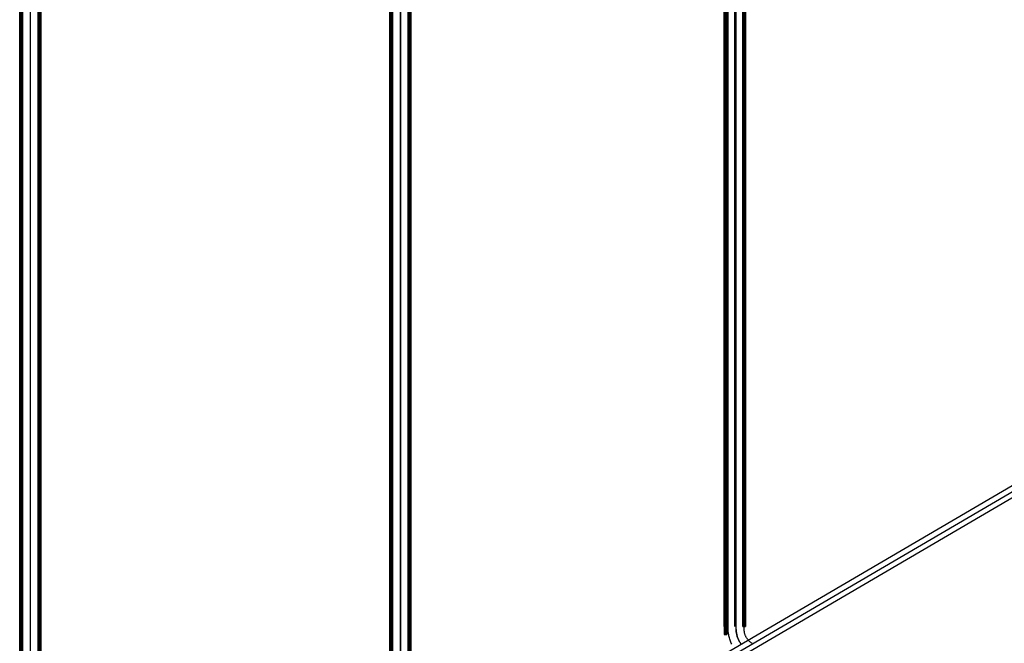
# Model space of a CAD drawing. Header units: millimetres. Extents: x -356 to 356, y -410 to 410.
# Tile 7 of 126: x -356 to -171, y -128 to -11. Entities that reach past the tile are written whole.
import ezdxf

# ---------------------------------------------------------------- set-up
doc = ezdxf.new("R2010")
doc.units = ezdxf.units.MM
doc.header["$MEASUREMENT"] = 0
doc.layers.add('1', color=7, linetype='Continuous')

msp = doc.modelspace()

# ---------------------------------------------------------------- linework, layer by layer
at = {"layer": '1', "color": 252}
for points in [[(-355.5000000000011, -201.783919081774), (-355.5000000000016, 201.783919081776)], [(-354.0000000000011, -201.783919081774), (-354.0000000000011, 201.783919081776)], [(-354.000000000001, -201.783919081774), (-354.000000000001, 201.783919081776)], [(-352.500000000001, -201.783919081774), (-352.5000000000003, 201.783919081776)], [(-356, 201.572221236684), (-356, -202.427778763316)], [(-356, 201.572221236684), (-356, -202.427778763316)], [(-356, -200.927778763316), (-356, 200.072221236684)], [(-355.75, -202.427778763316), (-355.75, 201.572221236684)], [(-355.5, -202.427778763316), (-355.5, 201.572221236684)], [(-355.5, 201.572221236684), (-355.5, -202.427778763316)], [(-355.5, -200.927778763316), (-355.5, 200.072221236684)], [(-354, -200.927778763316), (-354, 200.072221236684)], [(-354, -200.927778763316), (-354, 200.072221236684)], [(-352.5, -200.927778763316), (-352.5, 200.072221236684)], [(-352.5, 200.072221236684), (-352.5, -200.927778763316)], [(-352.5, -200.927778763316), (-352.5, 200.072221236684)], [(-352.25, -200.927778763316), (-352.25, 200.072221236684)], [(-352, 200.072221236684), (-352, -200.927778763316)], [(-352, 200.072221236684), (-352, -200.927778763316)], [(-352, -200.927778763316), (-352, 200.072221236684)], [(-286.499999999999, 162.241924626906), (-286.499999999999, -160.758075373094)], [(-286.499999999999, 162.241924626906), (-286.499999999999, -160.758075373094)], [(-286.249999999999, -160.758075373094), (-286.249999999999, 162.241924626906)], [(-285.999999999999, -160.758075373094), (-285.999999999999, 162.241924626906)], [(-285.999999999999, 162.241924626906), (-285.999999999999, -160.758075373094)], [(-286.0000000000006, 161.658075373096), (-286.0000000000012, -161.658075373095)], [(-284.500000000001, 161.658075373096), (-284.500000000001, -161.658075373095)], [(-284.500000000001, 161.658075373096), (-284.500000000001, -161.658075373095)], [(-283.0000000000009, 161.658075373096), (-283.0000000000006, -161.658075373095)], [(-286.499999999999, -159.258075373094), (-286.499999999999, 160.741924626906)], [(-285.999999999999, -159.258075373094), (-285.999999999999, 160.741924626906)], [(-284.499999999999, -159.258075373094), (-284.499999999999, 160.741924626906)], [(-284.499999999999, -159.258075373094), (-284.499999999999, 160.741924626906)], [(-282.999999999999, -159.258075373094), (-282.999999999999, 160.741924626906)], [(-282.999999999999, 160.741924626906), (-282.999999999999, -159.258075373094)], [(-282.999999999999, -159.258075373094), (-282.999999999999, 160.741924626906)], [(-282.749999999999, -159.258075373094), (-282.749999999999, 160.741924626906)], [(-282.499999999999, 160.741924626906), (-282.499999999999, -159.258075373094)], [(-282.499999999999, 160.741924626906), (-282.499999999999, -159.258075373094)], [(-282.499999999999, -159.258075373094), (-282.499999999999, 160.741924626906)], [(-223.675248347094, 124.751068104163), (-223.675248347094, -126.248931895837)], [(-223.675248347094, 124.751068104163), (-223.675248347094, -126.248931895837)], [(-223.425248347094, -126.248931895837), (-223.425248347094, 124.751068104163)], [(-223.175248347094, -126.248931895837), (-223.175248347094, 124.751068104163)], [(-223.175248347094, 124.751068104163), (-223.175248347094, -126.248931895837)], [(-222.9123758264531, -125.308487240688), (-222.9123758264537, 125.26152958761)], [(-221.4123758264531, -125.308487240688), (-221.4123758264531, 125.26152958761)], [(-221.4123758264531, -125.308487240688), (-221.4123758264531, 125.26152958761)], [(-219.912375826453, -125.308487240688), (-219.9123758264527, 125.26152958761)], [(-223.675248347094, -124.748931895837), (-223.675248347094, 123.251068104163)], [(-223.175248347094, -124.748931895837), (-223.175248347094, 123.251068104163)], [(-221.675248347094, -124.748931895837), (-221.675248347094, 123.251068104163)], [(-221.675248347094, -124.748931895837), (-221.675248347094, 123.251068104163)], [(-220.175248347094, -124.748931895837), (-220.175248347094, 123.251068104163)], [(-220.175248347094, 123.251068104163), (-220.175248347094, -124.748931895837)], [(-220.175248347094, -124.748931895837), (-220.175248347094, 123.251068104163)], [(-219.925248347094, -124.748931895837), (-219.925248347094, 123.251068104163)], [(-219.675248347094, 123.251068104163), (-219.675248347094, -124.748931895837)], [(-219.675248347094, 123.251068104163), (-219.675248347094, -124.748931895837)], [(-219.675248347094, -124.748931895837), (-219.675248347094, 123.251068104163)], [(-223.675248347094, -124.748931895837), (-223.175248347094, -124.748931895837)], [(-223.675248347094, -125.498931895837), (-223.175248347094, -125.498931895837)], [(-222.2538065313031, -128.0414559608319), (-222.343062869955, -127.8594945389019), (-222.4261226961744, -127.674622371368), (-222.502891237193, -127.4870504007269), (-222.5732808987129, -127.2969926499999), (-222.6372113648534, -127.1046659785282), (-222.6946096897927, -126.910289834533), (-222.745410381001, -126.7140860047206), (-222.789555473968, -126.51627836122), (-222.8269945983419, -126.3170926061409), (-222.8576850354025, -126.1167560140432), (-222.8815917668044, -125.9154971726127), (-222.8986875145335, -125.7135457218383), (-222.9089527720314, -125.5111320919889), (-222.9123758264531, -125.3084872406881)], [(-220.5168807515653, -128.0024702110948), (-220.6058113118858, -127.8791942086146), (-220.6905275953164, -127.7529849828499), (-220.770932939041, -127.6239865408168), (-220.8469355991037, -127.4923460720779), (-220.9184488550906, -127.3582137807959), (-220.9853911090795, -127.2217427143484), (-221.0476859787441, -127.0830885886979), (-221.1052623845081, -126.9424096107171), (-221.1580546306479, -126.7998662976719), (-221.2060024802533, -126.6556212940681), (-221.2490512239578, -126.5098391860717), (-221.287151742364, -126.3626863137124), (-221.3202605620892, -126.214330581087), (-221.3483399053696, -126.0649412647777), (-221.3713577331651, -125.9146888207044), (-221.3892877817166, -125.7637446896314), (-221.4021095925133, -125.6122811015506), (-221.4098085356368, -125.4604708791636), (-221.412375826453, -125.308487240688)], [(-220.5168807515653, -128.0024702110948), (-220.6058113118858, -127.8791942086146), (-220.6905275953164, -127.7529849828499), (-220.770932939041, -127.6239865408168), (-220.8469355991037, -127.4923460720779), (-220.9184488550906, -127.3582137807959), (-220.9853911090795, -127.2217427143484), (-221.0476859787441, -127.0830885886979), (-221.1052623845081, -126.9424096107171), (-221.1580546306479, -126.7998662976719), (-221.2060024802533, -126.6556212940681), (-221.2490512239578, -126.5098391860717), (-221.287151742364, -126.3626863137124), (-221.3202605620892, -126.214330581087), (-221.3483399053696, -126.0649412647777), (-221.3713577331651, -125.9146888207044), (-221.3892877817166, -125.7637446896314), (-221.4021095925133, -125.6122811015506), (-221.4098085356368, -125.4604708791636), (-221.412375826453, -125.308487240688)], [(-220.175248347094, -124.748931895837), (-219.675248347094, -124.748931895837)], [(-220.175248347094, -124.748931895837), (-219.675248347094, -124.748931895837)], [(-218.412375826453, -127.9065634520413), (-218.4992678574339, -127.8544200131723), (-218.5843492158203, -127.7993716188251), (-218.6675228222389, -127.7414810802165), (-218.748693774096, -127.6808144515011), (-218.827769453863, -127.6174409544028), (-218.9046596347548, -127.5514328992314), (-218.9792765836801, -127.4828656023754), (-219.0515351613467, -127.4118173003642), (-219.1213529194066, -127.3383690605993), (-219.1886501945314, -127.2626046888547), (-219.2533501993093, -127.1846106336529), (-219.3153791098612, -127.1044758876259), (-219.3746661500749, -127.0222918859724), (-219.4311436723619, -126.9381524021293), (-219.484747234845, -126.8521534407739), (-219.5354156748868, -126.7643931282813), (-219.5830911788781, -126.6749716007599), (-219.627719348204, -126.5839908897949), (-219.6692492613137, -126.491554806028), (-219.707633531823, -126.3977688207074), (-219.742828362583, -126.3027399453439), (-219.7747935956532, -126.2065766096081), (-219.8034927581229, -126.1093885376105), (-219.828893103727, -126.0112866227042), (-219.8509656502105, -125.912382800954), (-219.8696852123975, -125.8127899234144), (-219.8850304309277, -125.7126216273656), (-219.8969837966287, -125.6119922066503), (-219.9055316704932, -125.5110164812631), (-219.9106642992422, -125.4098096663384), (-219.912375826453, -125.308487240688)], [(-223.675248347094, -126.248931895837), (-223.175248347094, -126.248931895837)], [(-223.675248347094, -126.248931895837), (-223.175248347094, -126.248931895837)], [(-223.175248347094, -126.248931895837), (-223.675248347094, -126.248931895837)]]:
    msp.add_lwpolyline(points, dxfattribs=at)
at = {"layer": '1', "color": 252, "extrusion": (-0.1167073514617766, -0.06831030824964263, 0.9908143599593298)}
msp.add_lwpolyline([(-0.8714455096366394, -455.3334507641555), (-0.8714455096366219, -73.75871868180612)], dxfattribs=at)
at = {"layer": '1', "color": 252, "extrusion": (-0.1167073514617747, -0.06831030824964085, 0.99081435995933)}
msp.add_lwpolyline([(0.1285544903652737, -455.3334507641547), (0.1285544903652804, -73.75871868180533)], dxfattribs=at)
at = {"layer": '1', "color": 252, "extrusion": (-0.1167073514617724, -0.06831030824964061, 0.9908143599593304)}
msp.add_lwpolyline([(0.1285544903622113, -455.333450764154), (0.1285544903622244, -73.75871868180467)], dxfattribs=at)
at = {"layer": '1', "color": 252, "extrusion": (-0.1167073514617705, -0.0683103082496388, 0.9908143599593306)}
msp.add_lwpolyline([(1.128554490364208, -455.3334507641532), (1.128554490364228, -73.75871868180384)], dxfattribs=at)
at = {"layer": '1', "color": 252, "extrusion": (0.3058693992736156, 0.1765937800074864, 0.935552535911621)}
msp.add_lwpolyline([(-1.327017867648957, 15.62981141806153), (-1.327017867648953, 86.41373143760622)], dxfattribs=at)
at = {"layer": '1', "color": 252, "extrusion": (0.3058693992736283, 0.1765937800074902, 0.9355525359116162)}
msp.add_lwpolyline([(-2.327017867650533, 15.62981141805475), (-2.327017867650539, 86.41373143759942)], dxfattribs=at)
at = {"layer": '1', "color": 252, "extrusion": (0.3058693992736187, 0.1765937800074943, 0.9355525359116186)}
msp.add_lwpolyline([(-2.327017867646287, 15.62981141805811), (-2.327017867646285, 86.41373143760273)], dxfattribs=at)
at = {"layer": '1', "color": 252, "extrusion": (0.3058693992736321, 0.1765937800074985, 0.9355525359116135)}
msp.add_lwpolyline([(-3.327017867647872, 15.62981141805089), (-3.327017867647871, 86.41373143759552)], dxfattribs=at)
at = {"layer": '1', "color": 252, "extrusion": (0.8551069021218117, 0.5005050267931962, 0.1352290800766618)}
msp.add_lwpolyline([(0.871445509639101, -322.9925698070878), (0.8708430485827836, -322.9578630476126), (0.8690363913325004, -322.9231981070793), (0.8660277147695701, -322.8886167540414), (0.8618206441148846, -322.8541606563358), (0.8564202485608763, -322.8198713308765), (0.8498330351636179, -322.7857900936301), (0.8420669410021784, -322.7519580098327), (0.8331313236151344, -322.7184158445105), (0.8230369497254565, -322.68520401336), (0.8117959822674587, -322.652362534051), (0.7994219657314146, -322.6199309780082), (0.7859298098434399, -322.5879484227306), (0.7713357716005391, -322.5564534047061), (0.755657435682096, -322.5254838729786), (0.7389136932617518, -322.4950771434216), (0.721124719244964, -322.4652698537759), (0.7023119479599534, -322.4360979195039), (0.6824980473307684, -322.4075964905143), (0.661706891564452, -322.379799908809), (0.6399635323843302, -322.3527416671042), (0.6172941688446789, -322.3264543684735), (0.5937261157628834, -322.3009696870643), (0.5692877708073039, -322.2763183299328), (0.5440085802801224, -322.2525300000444), (0.5179190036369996, -322.2296333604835), (0.4910504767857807, -322.2076559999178), (0.4634353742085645, -322.1866243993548), (0.4351069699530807, -322.1665639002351), (0.4060993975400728, -322.1474986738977), (0.3764476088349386, -322.1294516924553), (0.346187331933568, -322.1124447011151), (0.3153550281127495, -322.096498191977), (0.2839878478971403, -322.0816313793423), (0.2521235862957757, -322.0678621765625), (0.2198006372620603, -322.0552071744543), (0.1870579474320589, -322.0436816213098), (0.1539349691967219, -322.0332994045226), (0.1204716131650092, -322.0240730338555), (0.0867082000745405, -322.0160136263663), (0.0526854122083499, -322.0091308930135), (0.018444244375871, -322.0034331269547), (-0.0159740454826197, -321.9989271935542), (-0.0505279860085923, -321.9956185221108), (-0.0851759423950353, -321.9935110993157), (-0.119876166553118, -321.9926074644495), (-0.1545868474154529, -321.9929087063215), (-0.18926616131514, -321.9944144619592), (-0.223872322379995, -321.9971229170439), (-0.2583636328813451, -322.0010308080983), (-0.2926985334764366, -322.0061334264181), (-0.326835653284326, -322.0124246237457), (-0.3607338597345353, -322.0198968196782), (-0.3943523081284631, -322.0285410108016), (-0.4276504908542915, -322.0383467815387), (-0.4605882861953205, -322.0493023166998), (-0.4931260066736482, -322.0613944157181), (-0.5252244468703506, -322.0746085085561), (-0.5568449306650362, -322.0889286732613), (-0.5879493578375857, -322.1043376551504), (-0.6185002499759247, -322.1208168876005), (-0.6484607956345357, -322.13834651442), (-0.677794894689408, -322.1569054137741), (-0.7064672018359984, -322.1764712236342), (-0.7344431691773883, -322.1970203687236), (-0.7616890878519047, -322.2185280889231), (-0.7881721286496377, -322.2409684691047), (-0.8138603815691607, -322.2643144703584), (-0.8387228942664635, -322.2885379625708), (-0.8627297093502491, -322.3136097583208), (-0.8858519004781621, -322.3394996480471), (-0.9080616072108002, -322.3661764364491), (-0.9293320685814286, -322.3936079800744), (-0.9496376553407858, -322.4217612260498), (-0.9689539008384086, -322.4506022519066), (-0.9872575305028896, -322.4800963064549), (-1.004526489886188, -322.5102078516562), (-1.020739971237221, -322.5409006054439), (-1.035878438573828, -322.5721375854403), (-1.049923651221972, -322.6038811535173), (-1.062858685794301, -322.636093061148), (-1.074667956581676, -322.6687344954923), (-1.085337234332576, -322.7017661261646), (-1.094853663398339, -322.7351481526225), (-1.103205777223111, -322.768840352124), (-1.110383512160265, -322.802802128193), (-1.116378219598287, -322.8369925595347), (-1.121182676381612, -322.8713704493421), (-1.124791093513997, -322.9058943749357), (-1.127199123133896, -322.940522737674), (-1.128403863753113, -322.9752138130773), (-1.128403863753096, -323.0099258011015), (-1.127199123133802, -323.0446168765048), (-1.124791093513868, -323.0792452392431), (-1.121182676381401, -323.1137691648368), (-1.116378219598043, -323.1481470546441), (-1.110383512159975, -323.1823374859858), (-1.103205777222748, -323.2162992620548), (-1.094853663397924, -323.2499914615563), (-1.085337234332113, -323.2833734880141), (-1.074667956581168, -323.3164051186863), (-1.062858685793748, -323.3490465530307), (-1.049923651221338, -323.3812584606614), (-1.03587843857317, -323.4130020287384), (-1.020739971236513, -323.4442390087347), (-1.004526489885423, -323.4749317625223), (-0.9872575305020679, -323.5050433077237), (-0.9689539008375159, -323.5345373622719), (-0.9496376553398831, -323.5633783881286), (-0.9293320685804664, -323.5915316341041), (-0.9080616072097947, -323.6189631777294), (-0.8858519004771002, -323.6456399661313), (-0.8627297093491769, -323.6715298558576), (-0.8387228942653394, -323.6966016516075), (-0.8138603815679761, -323.7208251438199), (-0.7881721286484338, -323.7441711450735), (-0.7616890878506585, -323.7666115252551), (-0.7344431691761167, -323.7881192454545), (-0.7064672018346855, -323.8086683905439), (-0.6777948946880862, -323.828234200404), (-0.6484607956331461, -323.8467930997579), (-0.6185002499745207, -323.8643227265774), (-0.5879493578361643, -323.8808019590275), (-0.5568449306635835, -323.8962109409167), (-0.5252244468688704, -323.9105311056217), (-0.493126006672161, -323.9237451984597), (-0.4605882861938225, -323.935837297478), (-0.4276504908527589, -323.9467928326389), (-0.3943523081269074, -323.9565986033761), (-0.3607338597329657, -323.9652427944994), (-0.3268356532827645, -323.9727149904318), (-0.2926985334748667, -323.9790061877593), (-0.2583636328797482, -323.9841088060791), (-0.2238723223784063, -323.9880166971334), (-0.1892661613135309, -323.9907251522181), (-0.1545868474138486, -323.9922309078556), (-0.119876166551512, -323.9925321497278), (-0.0851759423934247, -323.9916285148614), (-0.0505279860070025, -323.9895210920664), (-0.0159740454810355, -323.9862124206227), (0.0184442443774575, -323.9817064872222), (0.0526854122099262, -323.9760087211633), (0.0867082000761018, -323.9691259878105), (0.1204716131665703, -323.9610665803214), (0.1539349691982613, -323.9518402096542), (0.1870579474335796, -323.941457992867), (0.2198006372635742, -323.9299324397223), (0.2521235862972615, -323.9172774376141), (0.2839878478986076, -323.9035082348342), (0.3153550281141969, -323.8886414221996), (0.3461873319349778, -323.8726949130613), (0.3764476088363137, -323.855687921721), (0.4060993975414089, -323.8376409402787), (0.4351069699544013, -323.8185757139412), (0.4634353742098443, -323.7985152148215), (0.4910504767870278, -323.7774836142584), (0.5179190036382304, -323.7555062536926), (0.5440085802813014, -323.7326096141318), (0.5692877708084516, -323.7088212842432), (0.5937261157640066, -323.6841699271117), (0.6172941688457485, -323.6586852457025), (0.6399635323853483, -323.6323979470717), (0.661706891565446, -323.6053397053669), (0.6824980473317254, -323.5775431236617), (0.7023119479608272, -323.5490416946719), (0.721124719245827, -323.5198697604), (0.7389136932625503, -323.4900624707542), (0.7556574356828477, -323.4596557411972), (0.7713357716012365, -323.4286862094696), (0.7859298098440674, -323.3971911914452), (0.7994219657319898, -323.3652086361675), (0.8117959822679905, -323.3327770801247), (0.8230369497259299, -323.2999356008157), (0.8331313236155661, -323.2667237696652), (0.8420669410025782, -323.2331816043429), (0.8498330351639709, -323.1993495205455), (0.8564202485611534, -323.1652682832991), (0.8618206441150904, -323.1309789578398), (0.8660277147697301, -323.0965228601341), (0.8690363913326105, -323.0619415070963), (0.8708430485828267, -323.027276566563), (0.871445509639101, -322.9925698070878)], dxfattribs=at)
at = {"layer": '1', "color": 252, "extrusion": (0.8102122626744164, 0.4677762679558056, -0.353187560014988)}
msp.add_lwpolyline([(-3.327017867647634, -492.2441415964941), (-3.326415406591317, -492.2094348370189), (-3.324608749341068, -492.1747698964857), (-3.321600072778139, -492.1401885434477), (-3.317393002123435, -492.1057324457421), (-3.311992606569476, -492.0714431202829), (-3.305405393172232, -492.0373618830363), (-3.297639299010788, -492.003529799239), (-3.288703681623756, -491.9699876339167), (-3.278609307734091, -491.9367758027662), (-3.26736834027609, -491.9039343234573), (-3.254994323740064, -491.8715027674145), (-3.241502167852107, -491.8395202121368), (-3.226908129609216, -491.8080251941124), (-3.211229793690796, -491.7770556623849), (-3.19448605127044, -491.7466489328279), (-3.176697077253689, -491.7168416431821), (-3.15788430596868, -491.6876697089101), (-3.138070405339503, -491.6591682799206), (-3.1172792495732, -491.6313716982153), (-3.095535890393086, -491.6043134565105), (-3.07286652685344, -491.5780261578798), (-3.049298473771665, -491.5525414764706), (-3.024860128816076, -491.5278901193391), (-2.999580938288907, -491.5041017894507), (-2.973491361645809, -491.4812051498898), (-2.946622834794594, -491.459227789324), (-2.919007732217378, -491.438196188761), (-2.890679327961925, -491.4181356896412), (-2.861671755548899, -491.3990704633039), (-2.832019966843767, -491.3810234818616), (-2.801759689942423, -491.3640164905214), (-2.770927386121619, -491.3480699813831), (-2.739560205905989, -491.3332031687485), (-2.707695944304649, -491.3194339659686), (-2.675372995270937, -491.3067789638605), (-2.642630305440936, -491.2952534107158), (-2.609507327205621, -491.2848711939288), (-2.576043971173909, -491.2756448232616), (-2.54228055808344, -491.2675854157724), (-2.508257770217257, -491.2607026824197), (-2.474016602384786, -491.2550049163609), (-2.439598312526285, -491.2504989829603), (-2.405044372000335, -491.2471903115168), (-2.370396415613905, -491.2450828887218), (-2.335696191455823, -491.2441792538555), (-2.300985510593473, -491.2444804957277), (-2.266306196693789, -491.2459862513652), (-2.23170003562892, -491.24869470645), (-2.197208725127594, -491.2526025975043), (-2.16287382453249, -491.2577052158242), (-2.128736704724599, -491.2639964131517), (-2.094838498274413, -491.2714686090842), (-2.061220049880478, -491.2801128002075), (-2.027921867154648, -491.2899185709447), (-1.994984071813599, -491.3008741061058), (-1.962446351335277, -491.312966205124), (-1.930347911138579, -491.326180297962), (-1.898727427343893, -491.3405004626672), (-1.86762300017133, -491.3559094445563), (-1.837072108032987, -491.3723886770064), (-1.807111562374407, -491.389918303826), (-1.777777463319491, -491.4084772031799), (-1.749105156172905, -491.4280430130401), (-1.721129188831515, -491.4485921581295), (-1.693883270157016, -491.4700998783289), (-1.667400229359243, -491.4925402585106), (-1.641711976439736, -491.5158862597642), (-1.616849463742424, -491.5401097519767), (-1.592842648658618, -491.5651815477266), (-1.569720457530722, -491.5910714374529), (-1.547510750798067, -491.6177482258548), (-1.526240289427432, -491.6451797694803), (-1.505934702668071, -491.6733330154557), (-1.486618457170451, -491.7021740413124), (-1.468314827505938, -491.7316680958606), (-1.451045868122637, -491.7617796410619), (-1.434832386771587, -491.7924723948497), (-1.419693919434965, -491.823709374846), (-1.405648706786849, -491.855452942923), (-1.392713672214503, -491.8876648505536), (-1.380904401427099, -491.9203062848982), (-1.370235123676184, -491.9533379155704), (-1.360718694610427, -491.9867199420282), (-1.352366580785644, -492.0204121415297), (-1.345188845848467, -492.0543739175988), (-1.339194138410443, -492.0885643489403), (-1.334389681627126, -492.1229422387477), (-1.330781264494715, -492.1574661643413), (-1.328373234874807, -492.1920945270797), (-1.327168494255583, -492.2267856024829), (-1.327168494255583, -492.2614975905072), (-1.328373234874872, -492.2961886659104), (-1.33078126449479, -492.3308170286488), (-1.334389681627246, -492.3653409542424), (-1.339194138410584, -492.3997188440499), (-1.345188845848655, -492.4339092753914), (-1.35236658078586, -492.4678710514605), (-1.360718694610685, -492.501563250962), (-1.370235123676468, -492.5349452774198), (-1.380904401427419, -492.567976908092), (-1.392713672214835, -492.6006183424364), (-1.405648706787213, -492.6328302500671), (-1.419693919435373, -492.664573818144), (-1.434832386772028, -492.6958107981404), (-1.45104586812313, -492.7265035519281), (-1.468314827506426, -492.7566150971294), (-1.48661845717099, -492.7861091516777), (-1.50593470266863, -492.8149501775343), (-1.526240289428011, -492.8431034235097), (-1.547510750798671, -492.8705349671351), (-1.569720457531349, -492.8972117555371), (-1.59284264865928, -492.9231016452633), (-1.616849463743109, -492.9481734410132), (-1.641711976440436, -492.9723969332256), (-1.667400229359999, -492.9957429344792), (-1.693883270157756, -493.0181833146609), (-1.721129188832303, -493.0396910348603), (-1.749105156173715, -493.0602401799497), (-1.777777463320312, -493.0798059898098), (-1.807111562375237, -493.0983648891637), (-1.837072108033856, -493.1158945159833), (-1.867623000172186, -493.1323737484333), (-1.898727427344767, -493.1477827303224), (-1.930347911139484, -493.1621028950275), (-1.962446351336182, -493.1753169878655), (-1.99498407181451, -493.1874090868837), (-2.027921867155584, -493.1983646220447), (-2.06122004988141, -493.2081703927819), (-2.094838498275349, -493.2168145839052), (-2.128736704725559, -493.2242867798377), (-2.16287382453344, -493.2305779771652), (-2.197208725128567, -493.235680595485), (-2.231700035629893, -493.2395884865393), (-2.266306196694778, -493.242296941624), (-2.300985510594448, -493.2438026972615), (-2.335696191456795, -493.2441039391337), (-2.370396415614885, -493.2432003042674), (-2.405044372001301, -493.2410928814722), (-2.439598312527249, -493.2377842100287), (-2.474016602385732, -493.2332782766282), (-2.508257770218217, -493.2275805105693), (-2.542280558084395, -493.2206977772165), (-2.576043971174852, -493.2126383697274), (-2.609507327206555, -493.2034119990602), (-2.642630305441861, -493.193029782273), (-2.675372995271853, -493.1815042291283), (-2.707695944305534, -493.1688492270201), (-2.739560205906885, -493.1550800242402), (-2.770927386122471, -493.1402132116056), (-2.801759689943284, -493.1242667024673), (-2.832019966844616, -493.1072597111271), (-2.861671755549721, -493.0892127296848), (-2.890679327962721, -493.0701475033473), (-2.91900773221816, -493.0500870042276), (-2.946622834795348, -493.0290554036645), (-2.973491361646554, -493.0070780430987), (-2.999580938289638, -492.9841814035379), (-3.024860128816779, -492.9603930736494), (-3.049298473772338, -492.9357417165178), (-3.072866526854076, -492.9102570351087), (-3.095535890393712, -492.8839697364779), (-3.117279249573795, -492.8569114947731), (-3.138070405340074, -492.8291149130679), (-3.157884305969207, -492.8006134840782), (-3.17669707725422, -492.7714415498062), (-3.194486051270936, -492.7416342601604), (-3.211229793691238, -492.7112275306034), (-3.226908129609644, -492.6802579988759), (-3.241502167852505, -492.6487629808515), (-3.254994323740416, -492.6167804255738), (-3.267368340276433, -492.5843488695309), (-3.278609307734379, -492.551507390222), (-3.28870368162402, -492.5182955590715), (-3.297639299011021, -492.4847533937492), (-3.305405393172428, -492.4509213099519), (-3.311992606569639, -492.4168400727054), (-3.317393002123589, -492.3825507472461), (-3.321600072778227, -492.3480946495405), (-3.324608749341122, -492.3135132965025), (-3.326415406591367, -492.2788483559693), (-3.327017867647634, -492.2441415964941)], dxfattribs=at)
at = {"layer": '1', "color": 252, "extrusion": (1, 0, 0)}
for points in [[(-126.248931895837, -431.5), (-124.748931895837, -430)], [(-124.748931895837, -430), (-126.248931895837, -431.5)], [(-126.248931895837, -431.5), (-124.748931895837, -430)], [(-124.748931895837, -428), (-124.748931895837, -428.5)], [(-124.748931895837, -430), (-124.748931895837, -435)], [(-124.748931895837, -435), (-124.748931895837, -430)], [(-126.248931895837, -503.5), (-126.248931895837, -431.5)], [(-126.248931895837, -503.5), (-126.248931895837, -431.5)], [(-126.248931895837, -431.5), (-126.248931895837, -503.5)]]:
    msp.add_lwpolyline(points, dxfattribs=at)
at = {"layer": '1', "color": 252, "extrusion": (0, 1, 0)}
for points in [[(219.675248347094, -430), (219.6757410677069, -429.9556081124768), (219.6772367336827, -429.9108395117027), (219.6797609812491, -429.8657235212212), (219.6833385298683, -429.8202911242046), (219.6879930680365, -429.7745749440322), (219.6937471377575, -429.728609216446), (219.700622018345, -429.6824297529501), (219.7086376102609, -429.6360738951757), (219.7178123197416, -429.5895804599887), (219.7281629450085, -429.5429896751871), (219.7397045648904, -429.4963431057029), (219.7524504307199, -429.4496835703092), (219.7664118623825, -429.4030550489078), (219.7815981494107, -429.3565025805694), (219.7980164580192, -429.3100721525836), (219.8156717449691, -429.2638105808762), (219.83456667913, -429.2177653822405), (219.8547015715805, -429.1719846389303), (219.8760743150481, -429.1265168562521), (219.8986803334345, -429.081410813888), (219.9225125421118, -429.0367154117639), (219.9475613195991, -428.9924795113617), (219.9738144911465, -428.9487517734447), (220.0012573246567, -428.9055804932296), (220.0298725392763, -428.8630134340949), (220.059640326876, -428.8210976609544), (220.0905383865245, -428.7798793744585), (220.1225419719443, -428.7394037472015), (220.1556239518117, -428.6997147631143), (220.1897548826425, -428.6608550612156), (220.2249030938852, -428.6228657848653), (220.2610347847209, -428.5857864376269), (220.2981141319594, -428.5496547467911), (220.3361034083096, -428.5145065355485), (220.3749631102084, -428.4803756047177), (220.4146520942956, -428.4472936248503), (220.4551277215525, -428.4152900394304), (220.4963460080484, -428.3843919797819), (220.538261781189, -428.3546241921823), (220.5808288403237, -428.3260089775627), (220.6240001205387, -428.2985661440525), (220.6677278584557, -428.2723129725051), (220.7119637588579, -428.2472641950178), (220.756659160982, -428.2234319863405), (220.8017652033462, -428.2008259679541), (220.8472329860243, -428.1794532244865), (220.8930137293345, -428.1593183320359), (220.9390589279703, -428.1404233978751), (220.9853204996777, -428.1227681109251), (221.0317509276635, -428.1063498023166), (221.0783033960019, -428.0911635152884), (221.1249319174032, -428.0772020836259), (221.1715914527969, -428.0644562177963), (221.2182380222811, -428.0529145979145), (221.2648288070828, -428.0425639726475), (221.3113222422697, -428.0333892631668), (221.3576781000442, -428.025373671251), (221.40385756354, -428.0184987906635), (221.4498232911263, -428.0127447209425), (221.4955394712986, -428.0080901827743), (221.5409718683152, -428.004512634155), (221.5860878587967, -428.0019883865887), (221.6308564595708, -428.0004927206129), (221.675248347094, -428), (221.7196402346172, -428.0004927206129), (221.7644088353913, -428.0019883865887), (221.8095248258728, -428.004512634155), (221.8549572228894, -428.0080901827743), (221.9006734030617, -428.0127447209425), (221.946639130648, -428.0184987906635), (221.9928185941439, -428.025373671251), (222.0391744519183, -428.0333892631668), (222.0856678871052, -428.0425639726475), (222.1322586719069, -428.0529145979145), (222.178905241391, -428.0644562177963), (222.2255647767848, -428.0772020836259), (222.2721932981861, -428.0911635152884), (222.3187457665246, -428.1063498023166), (222.3651761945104, -428.1227681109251), (222.4114377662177, -428.1404233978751), (222.4574829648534, -428.1593183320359), (222.5032637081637, -428.1794532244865), (222.5487314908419, -428.2008259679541), (222.5938375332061, -428.2234319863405), (222.6385329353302, -428.2472641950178), (222.6827688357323, -428.2723129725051), (222.7264965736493, -428.2985661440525), (222.7696678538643, -428.3260089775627), (222.812234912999, -428.3546241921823), (222.8541506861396, -428.3843919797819), (222.8953689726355, -428.4152900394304), (222.9358445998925, -428.4472936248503), (222.9755335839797, -428.4803756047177), (223.0143932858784, -428.5145065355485), (223.0523825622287, -428.5496547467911), (223.0894619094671, -428.5857864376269), (223.1255936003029, -428.6228657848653), (223.1607418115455, -428.6608550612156), (223.1948727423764, -428.6997147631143), (223.2279547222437, -428.7394037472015), (223.2599583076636, -428.7798793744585), (223.290856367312, -428.8210976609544), (223.3206241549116, -428.8630134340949), (223.3492393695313, -428.9055804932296), (223.3766822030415, -428.9487517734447), (223.4029353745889, -428.9924795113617), (223.4279841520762, -429.0367154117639), (223.4518163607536, -429.081410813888), (223.4744223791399, -429.1265168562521), (223.4957951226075, -429.1719846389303), (223.515930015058, -429.2177653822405), (223.5348249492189, -429.2638105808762), (223.5524802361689, -429.3100721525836), (223.5688985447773, -429.3565025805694), (223.5840848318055, -429.4030550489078), (223.5980462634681, -429.4496835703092), (223.6107921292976, -429.4963431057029), (223.6223337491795, -429.5429896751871), (223.6326843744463, -429.5895804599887), (223.6418590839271, -429.6360738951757), (223.649874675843, -429.6824297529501), (223.6567495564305, -429.728609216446), (223.6625036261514, -429.7745749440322), (223.6671581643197, -429.8202911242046), (223.6707357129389, -429.8657235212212), (223.6732599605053, -429.9108395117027), (223.6747556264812, -429.9556081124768), (223.675248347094, -430)], [(223.175248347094, -430), (223.1748788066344, -429.9667060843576), (223.1737570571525, -429.933129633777), (223.1718638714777, -429.8992926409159), (223.1691807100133, -429.8652183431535), (223.1656898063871, -429.8309312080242), (223.1613742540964, -429.7964569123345), (223.1562180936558, -429.7618223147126), (223.1502063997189, -429.7270554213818), (223.1433253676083, -429.6921853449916), (223.1355623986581, -429.6572422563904), (223.1269061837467, -429.6222573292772), (223.1173467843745, -429.5872626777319), (223.1068757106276, -429.5522912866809), (223.0954859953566, -429.5173769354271), (223.0831722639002, -429.4825541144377), (223.0699307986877, -429.4478579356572), (223.055759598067, -429.4133240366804), (223.0406584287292, -429.3789884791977), (223.0246288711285, -429.3448876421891), (223.0076743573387, -429.311058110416), (222.9898002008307, -429.2775365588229), (222.9710136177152, -429.2443596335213), (222.9513237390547, -429.2115638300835), (222.930741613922, -429.1791853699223), (222.9092802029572, -429.1472600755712), (222.8869543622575, -429.1158232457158), (222.8637808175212, -429.0849095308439), (222.8397781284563, -429.0545528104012), (222.8149666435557, -429.0247860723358), (222.7893684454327, -428.9956412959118), (222.7630072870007, -428.967149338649), (222.7359085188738, -428.9393398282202), (222.7080990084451, -428.9122410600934), (222.6796070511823, -428.8858799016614), (222.6504622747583, -428.8602817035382), (222.6206955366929, -428.8354702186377), (222.5903388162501, -428.8114675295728), (222.5594251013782, -428.7882939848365), (222.5279882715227, -428.7659681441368), (222.4960629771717, -428.744506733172), (222.4636845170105, -428.7239246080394), (222.4308887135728, -428.7042347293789), (222.3977117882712, -428.6854481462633), (222.364190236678, -428.6675739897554), (222.3303607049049, -428.6506194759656), (222.2962598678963, -428.6345899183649), (222.2619243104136, -428.619488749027), (222.2273904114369, -428.6053175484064), (222.1926942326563, -428.5920760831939), (222.157871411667, -428.5797623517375), (222.1229570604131, -428.5683726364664), (222.0879856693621, -428.5579015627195), (222.0529910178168, -428.5483421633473), (222.0180060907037, -428.5396859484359), (221.9830630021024, -428.5319229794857), (221.9481929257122, -428.5250419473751), (221.9134260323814, -428.5190302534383), (221.8787914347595, -428.5138740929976), (221.8443171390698, -428.5095585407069), (221.8100300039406, -428.5060676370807), (221.7759557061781, -428.5033844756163), (221.742118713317, -428.5014912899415), (221.7085422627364, -428.5003695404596), (221.675248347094, -428.5), (221.6419544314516, -428.5003695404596), (221.608377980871, -428.5014912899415), (221.5745409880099, -428.5033844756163), (221.5404666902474, -428.5060676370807), (221.5061795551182, -428.5095585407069), (221.4717052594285, -428.5138740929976), (221.4370706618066, -428.5190302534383), (221.4023037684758, -428.5250419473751), (221.3674336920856, -428.5319229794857), (221.3324906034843, -428.5396859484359), (221.2975056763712, -428.5483421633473), (221.262511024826, -428.5579015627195), (221.2275396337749, -428.5683726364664), (221.1926252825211, -428.5797623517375), (221.1578024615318, -428.5920760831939), (221.1231062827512, -428.6053175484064), (221.0885723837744, -428.619488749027), (221.0542368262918, -428.6345899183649), (221.0201359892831, -428.6506194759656), (220.98630645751, -428.6675739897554), (220.9527849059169, -428.6854481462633), (220.9196079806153, -428.7042347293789), (220.8868121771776, -428.7239246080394), (220.8544337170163, -428.744506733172), (220.8225084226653, -428.7659681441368), (220.7910715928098, -428.7882939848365), (220.760157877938, -428.8114675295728), (220.7298011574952, -428.8354702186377), (220.7000344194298, -428.8602817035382), (220.6708896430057, -428.8858799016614), (220.642397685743, -428.9122410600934), (220.6145881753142, -428.9393398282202), (220.5874894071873, -428.967149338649), (220.5611282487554, -428.9956412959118), (220.5355300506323, -429.0247860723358), (220.5107185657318, -429.0545528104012), (220.4867158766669, -429.0849095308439), (220.4635423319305, -429.1158232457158), (220.4412164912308, -429.1472600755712), (220.419755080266, -429.1791853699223), (220.3991729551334, -429.2115638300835), (220.3794830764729, -429.2443596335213), (220.3606964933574, -429.2775365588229), (220.3428223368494, -429.311058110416), (220.3258678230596, -429.3448876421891), (220.3098382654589, -429.3789884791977), (220.294737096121, -429.4133240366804), (220.2805658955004, -429.4478579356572), (220.2673244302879, -429.4825541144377), (220.2550106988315, -429.5173769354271), (220.2436209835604, -429.5522912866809), (220.2331499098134, -429.5872626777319), (220.2235905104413, -429.6222573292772), (220.2149342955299, -429.6572422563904), (220.2071713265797, -429.6921853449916), (220.2002902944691, -429.7270554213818), (220.1942786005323, -429.7618223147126), (220.1891224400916, -429.7964569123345), (220.1848068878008, -429.8309312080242), (220.1813159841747, -429.8652183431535), (220.1786328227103, -429.8992926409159), (220.1767396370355, -429.933129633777), (220.1756178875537, -429.9667060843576), (220.175248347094, -430)], [(222.9123758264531, -430), (222.9114820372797, -429.9482257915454), (222.908801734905, -429.8965132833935), (222.9043381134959, -429.8449241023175), (222.8980964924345, -429.7935197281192), (222.8900843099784, -429.7423614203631), (222.880311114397, -429.6915101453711), (222.8687885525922, -429.6410265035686), (222.8555303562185, -429.5909706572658), (222.8405523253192, -429.5414022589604), (222.8238723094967, -429.4923803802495), (222.8055101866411, -429.4439634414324), (222.7854878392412, -429.39620914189), (222.7638291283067, -429.3491743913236), (222.7405598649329, -429.3029152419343), (222.7157077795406, -429.2574868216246), (222.6893024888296, -429.2129432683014), (222.6613754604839, -429.1693376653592), (222.6319599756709, -429.1267219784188), (222.6010910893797, -429.0851469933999), (222.5688055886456, -429.0446622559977), (222.5351419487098, -429.0053160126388), (222.5001402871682, -428.9671551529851), (222.4638423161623, -428.9302251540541), (222.4262912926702, -428.8945700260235), (222.3875319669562, -428.8602322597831), (222.3476105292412, -428.8272527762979), (222.3065745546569, -428.7956708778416), (222.2644729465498, -428.7655242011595), (222.2213558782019, -428.7368486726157), (222.1772747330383, -428.7096784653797), (222.1322820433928, -428.6840459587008), (222.0864314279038, -428.6599816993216), (222.0397775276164, -428.6375143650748), (221.9923759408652, -428.6166707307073), (221.9442831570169, -428.5974756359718), (221.8955564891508, -428.5799519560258), (221.8462540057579, -428.5641205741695), (221.7964344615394, -428.5500003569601), (221.7461572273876, -428.5376081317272), (221.6954822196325, -428.5269586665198), (221.6444698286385, -428.5180646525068), (221.593180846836, -428.5109366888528), (221.541676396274, -428.5055832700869), (221.4900178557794, -428.5020107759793), (221.4382667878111, -428.5002234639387), (221.386484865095, -428.5002234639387), (221.3347337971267, -428.5020107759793), (221.2830752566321, -428.5055832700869), (221.2315708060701, -428.5109366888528), (221.1802818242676, -428.5180646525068), (221.1292694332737, -428.5269586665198), (221.0785944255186, -428.5376081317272), (221.0283171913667, -428.5500003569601), (220.9784976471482, -428.5641205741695), (220.9291951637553, -428.5799519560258), (220.8804684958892, -428.5974756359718), (220.8323757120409, -428.6166707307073), (220.7849741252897, -428.6375143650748), (220.7383202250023, -428.6599816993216), (220.6924696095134, -428.6840459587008), (220.6474769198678, -428.7096784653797), (220.6033957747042, -428.7368486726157), (220.5602787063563, -428.7655242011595), (220.5181770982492, -428.7956708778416), (220.4771411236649, -428.8272527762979), (220.4372196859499, -428.8602322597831), (220.3984603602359, -428.8945700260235), (220.3609093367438, -428.9302251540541), (220.324611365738, -428.9671551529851), (220.2896097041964, -429.0053160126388), (220.2559460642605, -429.0446622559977), (220.2236605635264, -429.0851469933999), (220.1927916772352, -429.1267219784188), (220.1633761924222, -429.1693376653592), (220.1354491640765, -429.2129432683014), (220.1090438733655, -429.2574868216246), (220.0841917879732, -429.3029152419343), (220.0609225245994, -429.3491743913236), (220.0392638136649, -429.39620914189), (220.019241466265, -429.4439634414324), (220.0008793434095, -429.4923803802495), (219.9841993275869, -429.5414022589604), (219.9692212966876, -429.5909706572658), (219.9559631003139, -429.6410265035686), (219.9444405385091, -429.6915101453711), (219.9346673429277, -429.7423614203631), (219.9266551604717, -429.7935197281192), (219.9204135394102, -429.8449241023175), (219.9159499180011, -429.8965132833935), (219.9132696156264, -429.9482257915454), (219.912375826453, -430)], [(219.912375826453, -430), (219.9132696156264, -430.0517742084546), (219.9159499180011, -430.1034867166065), (219.9204135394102, -430.1550758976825), (219.9266551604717, -430.2064802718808), (219.9346673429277, -430.2576385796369), (219.9444405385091, -430.3084898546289), (219.9559631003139, -430.3589734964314), (219.9692212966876, -430.4090293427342), (219.9841993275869, -430.4585977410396), (220.0008793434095, -430.5076196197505), (220.019241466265, -430.5560365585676), (220.0392638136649, -430.60379085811), (220.0609225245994, -430.6508256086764), (220.0841917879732, -430.6970847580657), (220.1090438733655, -430.7425131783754), (220.1354491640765, -430.7870567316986), (220.1633761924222, -430.8306623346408), (220.1927916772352, -430.8732780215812), (220.2236605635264, -430.9148530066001), (220.2559460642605, -430.9553377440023), (220.2896097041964, -430.9946839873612), (220.324611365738, -431.0328448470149), (220.3609093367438, -431.0697748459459), (220.3984603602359, -431.1054299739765), (220.4372196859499, -431.1397677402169), (220.4771411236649, -431.1727472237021), (220.5181770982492, -431.2043291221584), (220.5602787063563, -431.2344757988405), (220.6033957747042, -431.2631513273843), (220.6474769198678, -431.2903215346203), (220.6924696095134, -431.3159540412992), (220.7383202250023, -431.3400183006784), (220.7849741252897, -431.3624856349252), (220.8323757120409, -431.3833292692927), (220.8804684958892, -431.4025243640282), (220.9291951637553, -431.4200480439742), (220.9784976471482, -431.4358794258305), (221.0283171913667, -431.4499996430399), (221.0785944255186, -431.4623918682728), (221.1292694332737, -431.4730413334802), (221.1802818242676, -431.4819353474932), (221.2315708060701, -431.4890633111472), (221.2830752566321, -431.4944167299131), (221.3347337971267, -431.4979892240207), (221.386484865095, -431.4997765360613), (221.4382667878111, -431.4997765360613), (221.4900178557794, -431.4979892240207), (221.541676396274, -431.4944167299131), (221.593180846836, -431.4890633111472), (221.6444698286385, -431.4819353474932), (221.6954822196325, -431.4730413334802), (221.7461572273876, -431.4623918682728), (221.7964344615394, -431.4499996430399), (221.8462540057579, -431.4358794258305), (221.8955564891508, -431.4200480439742), (221.9442831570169, -431.4025243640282), (221.9923759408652, -431.3833292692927), (222.0397775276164, -431.3624856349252), (222.0864314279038, -431.3400183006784), (222.1322820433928, -431.3159540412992), (222.1772747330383, -431.2903215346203), (222.2213558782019, -431.2631513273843), (222.2644729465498, -431.2344757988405), (222.3065745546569, -431.2043291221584), (222.3476105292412, -431.1727472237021), (222.3875319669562, -431.1397677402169), (222.4262912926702, -431.1054299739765), (222.4638423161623, -431.0697748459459), (222.5001402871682, -431.0328448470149), (222.5351419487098, -430.9946839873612), (222.5688055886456, -430.9553377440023), (222.6010910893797, -430.9148530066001), (222.6319599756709, -430.8732780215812), (222.6613754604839, -430.8306623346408), (222.6893024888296, -430.7870567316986), (222.7157077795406, -430.7425131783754), (222.7405598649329, -430.6970847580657), (222.7638291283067, -430.6508256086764), (222.7854878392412, -430.60379085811), (222.8055101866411, -430.5560365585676), (222.8238723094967, -430.5076196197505), (222.8405523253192, -430.4585977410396), (222.8555303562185, -430.4090293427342), (222.8687885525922, -430.3589734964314), (222.880311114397, -430.3084898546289), (222.8900843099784, -430.2576385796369), (222.8980964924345, -430.2064802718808), (222.9043381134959, -430.1550758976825), (222.908801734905, -430.1034867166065), (222.9114820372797, -430.0517742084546), (222.9123758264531, -430)]]:
    msp.add_lwpolyline(points, dxfattribs=at)
at = {"layer": '1', "color": 80}
msp.add_lwpolyline([(-221.412375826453, -125.308487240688), (-221.4098085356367, -125.4604708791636), (-221.4021095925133, -125.6122811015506), (-221.3892877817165, -125.7637446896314), (-221.3713577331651, -125.9146888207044), (-221.3483399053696, -126.0649412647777), (-221.3202605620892, -126.214330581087), (-221.287151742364, -126.3626863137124), (-221.2490512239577, -126.5098391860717), (-221.2060024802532, -126.6556212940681), (-221.1580546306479, -126.7998662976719), (-221.105262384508, -126.9424096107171), (-221.047685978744, -127.0830885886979), (-220.9853911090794, -127.2217427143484), (-220.9184488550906, -127.3582137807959), (-220.8469355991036, -127.4923460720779), (-220.7709329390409, -127.6239865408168), (-220.6905275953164, -127.7529849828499), (-220.6058113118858, -127.8791942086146), (-220.5168807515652, -128.0024702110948)], dxfattribs=at)

doc.saveas('drawing.dxf')
